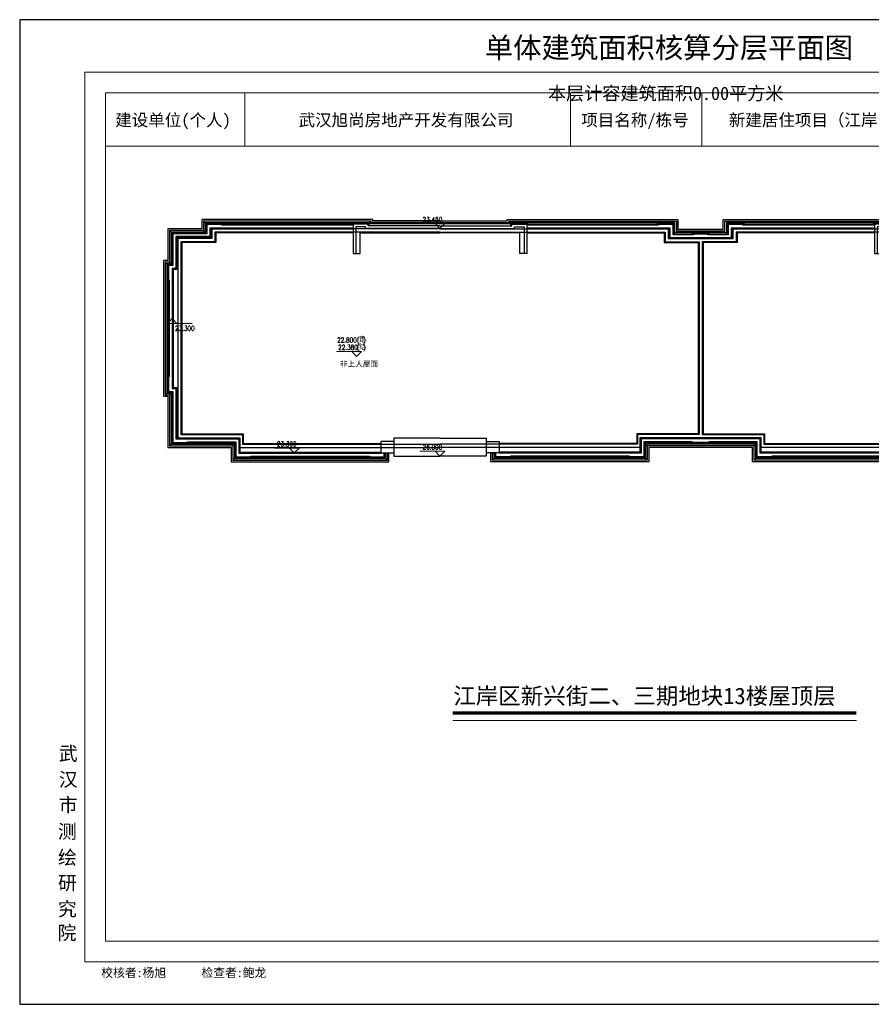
# Model space of a CAD drawing. Header units: millimetres. Extents: x 296296 to 297283, y 219875 to 220035.
# Tile 178 of 256: x 296946 to 296999, y 219973 to 220034. Entities that reach past the tile are written whole.
import ezdxf
from ezdxf.enums import TextEntityAlignment as Align

# ---------------------------------------------------------------- set-up
doc = ezdxf.new("R2010")
doc.units = ezdxf.units.MM
doc.layers.add('$计容结果', color=7, linetype='Continuous')
doc.layers.add('楼层注记', color=7, linetype='Continuous')
for name, color, linetype, lineweight in [('243100', 255, 'Continuous', 9), ('A-注-房间名称.....ANNO-ROOM', 251, 'Continuous', 0), ('A-注-标高.........ANNO-HIGH', 251, 'Continuous', 0), ('A21400', 255, 'Continuous', 9), ('A67000', 255, 'Continuous', 9), ('图廓', 255, 'Continuous', 9)]:
    doc.layers.add(name, color=color, linetype=linetype, lineweight=lineweight)
doc.layers.add('打印图框', color=252, linetype='Continuous', plot=False)
doc.styles.add('_TCH_DIM', font='SIMPLEX', dxfattribs={"bigfont": 'GBCBIG'})
doc.styles.add('dw', font='simhei.ttf')
doc.styles.get("Standard").update_dxf_attribs({"font": 'arial.ttf'})
doc.styles.add('style1', font='simhei.ttf', dxfattribs={"width": 0.75})

# ---------------------------------------------------------------- blocks, each defined once
blk = doc.blocks.new('srujhtraujsegadrht')
at = {"color": 253}
for points in [[(823275, 135458), (819125, 135458), (819125, 135533), (808575, 135533), (808575, 134958), (806475, 134958), (806475, 132998), (806200, 132998), (806200, 124618), (806475, 124618), (806475, 121458), (810375, 121458), (810375, 120583), (820125, 120583), (820125, 121138)], [(823275, 135358), (819025, 135358), (819025, 135433), (808675, 135433), (808675, 134858), (806575, 134858), (806575, 132898), (806300, 132898), (806300, 124718), (806575, 124718), (806575, 121558), (810475, 121558), (810475, 120683), (820025, 120683), (820025, 121138)], [(823275, 135258), (818925, 135258), (818925, 135333), (808775, 135333), (808775, 134758), (806675, 134758), (806675, 132798), (806400, 132798), (806400, 124818), (806675, 124818), (806675, 121658), (810575, 121658), (810575, 120783), (819925, 120783), (819925, 121138)], [(818890, 135153), (818890, 135298), (817860, 135298), (817860, 135248), (809840, 135248), (809840, 135298), (808810, 135298), (808810, 134723), (806710, 134723), (806710, 132763), (806435, 132763), (806435, 131733), (806485, 131733), (806485, 125883), (806435, 125883), (806435, 124853), (806710, 124853), (806710, 121693), (807740, 121693), (807740, 121743), (810610, 121743), (810610, 120818), (811640, 120818), (811640, 120868), (818860, 120868), (818860, 120818), (819890, 120818), (819890, 121138)], [(817905, 135183), (809775, 135183), (809775, 135233), (808875, 135233), (808875, 134658), (806775, 134658), (806775, 132698), (806500, 132698), (806500, 131798), (806550, 131798), (806550, 125818), (806500, 125818), (806500, 124918), (806775, 124918), (806775, 121758), (807675, 121758), (807675, 121808), (810675, 121808), (810675, 120883), (811575, 120883), (811575, 120933), (818925, 120933), (818925, 120883), (819825, 120883), (819825, 121138)], [(817905, 135003), (809055, 135003), (809055, 134478), (806955, 134478), (806955, 132518), (806730, 132518), (806730, 125098), (806955, 125098), (806955, 121988), (810855, 121988), (810855, 121113), (819645, 121113), (819645, 121138)], [(823275, 134958), (809175, 134958), (809175, 134358), (807075, 134358), (807075, 122058), (810875, 122058), (810875, 121458), (823275, 121458)], [(808775, 135333), (808675, 135433)], [(823275, 135153), (818845, 135153), (818845, 135253), (817905, 135253), (817905, 133438), (818350, 133438), (818350, 134708), (823275, 134708)], [(823275, 134983), (818675, 134983), (818675, 135083), (818075, 135083), (818075, 133438)], [(818925, 135333), (819025, 135433)], [(818925, 135258), (819025, 135358)], [(806675, 134758), (806575, 134858)], [(817905, 134938), (809120, 134938), (809120, 134413), (807020, 134413), (807020, 132453), (806795, 132453), (806795, 125163), (807020, 125163), (807020, 122053), (810920, 122053), (810920, 121178), (819625, 121178)], [(823275, 134758), (809375, 134758), (809375, 134158), (807275, 134158), (807275, 122258), (811075, 122258), (811075, 121658), (823275, 121658)], [(817905, 134708), (809425, 134708), (809425, 134108), (807325, 134108), (807325, 122308), (811125, 122308), (811125, 121708), (819625, 121708)], [(808775, 134758), (808675, 134858)], [(806400, 132798), (806300, 132898)], [(806675, 132798), (806575, 132898)], [(806300, 124718), (806400, 124818)], [(806575, 124718), (806675, 124818)], [(806675, 121658), (806575, 121558)], [(810575, 121658), (810475, 121558)], [(820425, 121828), (819625, 121828), (819625, 121138), (820425, 121138)], [(823275, 122043), (820425, 122043), (820425, 120923), (823275, 120923)], [(810575, 120783), (810475, 120683)], [(819925, 120783), (820025, 120683)]]:
    blk.add_lwpolyline(points, dxfattribs=at)
blk = doc.blocks.new('wrauetakjyrkjthtyhtyrYHRTEYTEUT')
at = {"color": 253}
for points in [[(823275, 135458), (819125, 135458), (819125, 135533), (808575, 135533), (808575, 134933), (805775, 134933), (805775, 135533), (795225, 135533), (795225, 135458), (791075, 135458)], [(823275, 135358), (819025, 135358), (819025, 135433), (808675, 135433), (808675, 134833), (805675, 134833), (805675, 135433), (795325, 135433), (795325, 135358), (791075, 135358)], [(791075, 135258), (795425, 135258), (795425, 135333), (805575, 135333), (805575, 134733), (808775, 134733), (808775, 135333), (818925, 135333), (818925, 135258), (823275, 135258)], [(791075, 135153), (795505, 135153), (795505, 135253), (796445, 135253), (796445, 133438), (796000, 133438), (796000, 134708), (791075, 134708)], [(791075, 134983), (795675, 134983), (795675, 135083), (796275, 135083), (796275, 133438)], [(823275, 134958), (809175, 134958), (809175, 134358), (805175, 134358), (805175, 134958), (791075, 134958)], [(795425, 135333), (795325, 135433)], [(795425, 135258), (795325, 135358)], [(818890, 135153), (818890, 135298), (817860, 135298), (817860, 135248), (809840, 135248), (809840, 135298), (808810, 135298), (808810, 134648), (807690, 134648), (807690, 134698), (806660, 134698), (806660, 134648), (805540, 134648), (805540, 135298), (804510, 135298), (804510, 135248), (796490, 135248), (796490, 135298), (795460, 135298), (795460, 135153)], [(796445, 135183), (804575, 135183), (804575, 135233), (805475, 135233), (805475, 134583), (806725, 134583), (806725, 134633), (807625, 134633), (807625, 134583), (808875, 134583), (808875, 135233), (809775, 135233), (809775, 135183), (817905, 135183)], [(796445, 135003), (805295, 135003), (805295, 134403), (809055, 134403), (809055, 135003), (817905, 135003)], [(823275, 135153), (818845, 135153), (818845, 135253), (817905, 135253), (817905, 133438), (818350, 133438), (818350, 134708), (823275, 134708)], [(823275, 134983), (818675, 134983), (818675, 135083), (818075, 135083), (818075, 133438)], [(818925, 135333), (819025, 135433)], [(818925, 135258), (819025, 135358)], [(791075, 134758), (804975, 134758), (804975, 134158), (807075, 134158), (807075, 122258), (803275, 122258), (803275, 121658), (791075, 121658)], [(796445, 134938), (805230, 134938), (805230, 134338), (809120, 134338), (809120, 134938), (817905, 134938)], [(796445, 134708), (804925, 134708), (804925, 134108), (807025, 134108)], [(823275, 134758), (809375, 134758), (809375, 134158), (807275, 134158), (807275, 122258), (811075, 122258), (811075, 121658), (823275, 121658)], [(817905, 134708), (809425, 134708), (809425, 134108), (807325, 134108), (807325, 122308), (811125, 122308), (811125, 121708), (819625, 121708)], [(807025, 134108), (807025, 122308), (803225, 122308), (803225, 121708), (794725, 121708)], [(791075, 121458), (803475, 121458), (803475, 122058), (810875, 122058), (810875, 121458), (823275, 121458)], [(791075, 122043), (793925, 122043), (793925, 120923), (791075, 120923)], [(793925, 121828), (794725, 121828), (794725, 121138), (793925, 121138)], [(794425, 121138), (794425, 120783), (803775, 120783), (803775, 121658), (810575, 121658), (810575, 120783), (819925, 120783), (819925, 121138)], [(794460, 121138), (794460, 120818), (795490, 120818), (795490, 120868), (802710, 120868), (802710, 120818), (803740, 120818), (803740, 121743), (806610, 121743), (806610, 121693), (807740, 121693), (807740, 121743), (810610, 121743), (810610, 120818), (811640, 120818), (811640, 120868), (818860, 120868), (818860, 120818), (819890, 120818), (819890, 121138)], [(794525, 121138), (794525, 120883), (795425, 120883), (795425, 120933), (802775, 120933), (802775, 120883), (803675, 120883), (803675, 121808), (806675, 121808), (806675, 121758), (807675, 121758), (807675, 121808), (810675, 121808), (810675, 120883), (811575, 120883), (811575, 120933), (818925, 120933), (818925, 120883), (819825, 120883), (819825, 121138)], [(794705, 121138), (794705, 121113), (803495, 121113), (803495, 121988), (810855, 121988), (810855, 121113), (819645, 121113), (819645, 121138)], [(794725, 121178), (803430, 121178), (803430, 122053), (810920, 122053), (810920, 121178), (819625, 121178)], [(803775, 121658), (803875, 121558)], [(810575, 121658), (810475, 121558)], [(820425, 121828), (819625, 121828), (819625, 121138), (820425, 121138)], [(823275, 122043), (820425, 122043), (820425, 120923), (823275, 120923)], [(794225, 121138), (794225, 120583), (803975, 120583), (803975, 121458), (810375, 121458), (810375, 120583), (820125, 120583), (820125, 121138)], [(794325, 121138), (794325, 120683), (803875, 120683), (803875, 121558), (810475, 121558), (810475, 120683), (820025, 120683), (820025, 121138)], [(794425, 120783), (794325, 120683)], [(803775, 120783), (803875, 120683)], [(810575, 120783), (810475, 120683)], [(819925, 120783), (820025, 120683)]]:
    blk.add_lwpolyline(points, dxfattribs=at)

msp = doc.modelspace()

# ---------------------------------------------------------------- linework, layer by layer
at = {"layer": '243100', "color": 7}
for p, q in [((296960.247, 220026.439), (296960.247, 220029.732)), ((296980.357, 220026.439), (296980.357, 220029.732)), ((296988.482, 220026.439), (296988.482, 220029.732)), ((296951.648, 220026.439), (297024.322, 220026.439))]:
    msp.add_line(p, q, dxfattribs=at)
at = {"layer": 'A-注-标高.........ANNO-HIGH'}
for p, q in [((296972.604, 220021.668), (296971.056, 220021.668)), ((296972.304, 220021.368), (296972.004, 220021.668)), ((296972.304, 220021.368), (296972.604, 220021.668)), ((296955.759, 220015.804), (296955.459, 220015.504)), ((296955.759, 220015.804), (296956.059, 220015.504)), ((296955.459, 220015.504), (296957.007, 220015.504)), ((296967.456, 220013.77), (296965.908, 220013.77)), ((296967.156, 220013.47), (296966.856, 220013.77)), ((296967.156, 220013.47), (296967.456, 220013.77)), ((296963.604, 220007.803), (296962.056, 220007.803)), ((296963.304, 220007.503), (296963.004, 220007.803)), ((296963.304, 220007.503), (296963.604, 220007.803)), ((296972.604, 220007.608), (296971.056, 220007.608)), ((296972.304, 220007.308), (296972.004, 220007.608)), ((296972.304, 220007.308), (296972.604, 220007.608))]:
    msp.add_line(p, q, dxfattribs=at)
at = {"layer": 'A21400', "color": 7}
for p, q in [((296950.365, 219976.082), (296950.365, 220031.015)), ((296950.365, 220031.015), (297025.604, 220031.015)), ((296951.648, 219977.364), (296951.648, 220029.732)), ((296951.648, 220029.732), (297024.322, 220029.732)), ((297024.322, 219977.364), (296951.648, 219977.364)), ((297025.604, 219976.082), (296950.365, 219976.082))]:
    msp.add_line(p, q, dxfattribs=at)
at = {"layer": '图廓', "color": 0, "const_width": 0.189}
msp.add_lwpolyline([(296973.092, 219991.452), (296998.032, 219991.452)], dxfattribs=at)
at = {"layer": '图廓', "color": 0}
msp.add_lwpolyline([(296973.093, 219990.992), (296998.041, 219990.992)], dxfattribs=at)
at = {"layer": '打印图框', "color": 6, "ltscale": 0.5}
msp.add_lwpolyline([(296946.344, 219973.465), (297028.41, 219973.465), (297028.41, 220034.255), (296946.344, 220034.255)], close=True, dxfattribs=at)

# ---------------------------------------------------------------- block references
at = {"yscale": 0.001, "zscale": 0.001}
for name, p, xscale in [('srujhtraujsegadrht', (296149.029, 219886.384), 0.001), ('wrauetakjyrkjthtyhtyrYHRTEYTEUT', (297795.579, 219886.384), -0.001)]:
    msp.add_blockref(name, p, dxfattribs=dict(at, xscale=xscale))

# ---------------------------------------------------------------- texts
at = {"layer": '$计容结果', "style": 'dw'}
msp.add_text('本层计容建筑面积0.00平方米', height=0.82066, dxfattribs=at).set_placement((296978.974, 220029.297))
at = {"layer": 'A-注-房间名称.....ANNO-ROOM', "color": 7, "style": '_TCH_DIM', "width": 0.705882}
for s, height, p in [('23.450', 0.2975, (296971.234, 220021.773)), ('23.300', 0.2975, (296955.937, 220015.049)), ('22.800', 0.2975, (296965.954, 220014.33)), ('(', 0.297, (296967.184, 220014.33)), (')', 0.297, (296967.57, 220014.33)), ('22.380', 0.2975, (296966.014, 220013.875)), ('(', 0.297, (296967.184, 220013.875)), (')', 0.297, (296967.57, 220013.875)), ('23.300', 0.2975, (296962.234, 220007.908)), ('26.000', 0.2975, (296971.234, 220007.713))]:
    msp.add_text(s, height=height, dxfattribs=at).set_placement(p)
at = {"layer": 'A-注-房间名称.....ANNO-ROOM', "color": 7, "style": '_TCH_DIM'}
for s, p in [('建', (296967.324, 220014.33)), ('结', (296967.324, 220013.875))]:
    msp.add_text(s, height=0.338, dxfattribs=at).set_placement(p)
at = {"layer": 'A-注-房间名称.....ANNO-ROOM'}
msp.add_text('非上人屋面', height=0.3376, dxfattribs=at).set_placement((296966.117, 220012.837))
at = {"layer": 'A67000', "color": 7, "style": 'dw', "width": 1}
for s, height, p in [('建设单位(个人)', 0.7481, (296952.245, 220027.687)), ('武汉旭尚房地产开发有限公司', 0.74811, (296963.573, 220027.687)), ('项目名称/栋号', 0.7481, (296981.033, 220027.687)), ('新建居住项目（江岸区新兴街二、三期地块）一期/13#楼', 0.74811, (296990.145, 220027.687))]:
    msp.add_text(s, height=height, dxfattribs=at).set_placement(p)
at = {"layer": '图廓', "color": 7, "style": 'style1', "width": 1}
msp.add_text('单体建筑面积核算分层平面图', height=1.28248, dxfattribs=at).set_placement((296986.449, 220031.5), align=Align.BOTTOM_CENTER)
at = {"layer": '图廓', "color": 7, "linetype": 'Continuous', "style": 'style1', "width": 1}
for s, p in [('武', (296948.762, 219988.52)), ('汉', (296948.762, 219986.918)), ('市', (296948.762, 219985.346)), ('测', (296948.708, 219983.707)), ('绘', (296948.708, 219982.105)), ('研', (296948.708, 219980.533)), ('究', (296948.708, 219978.916)), ('院', (296948.682, 219977.454))]:
    msp.add_text(s, height=0.855, dxfattribs=at).set_placement(p)
at = {"layer": '图廓', "color": 7, "style": 'style1', "width": 1}
msp.add_text(' 校核者:杨旭      检查者:鲍龙', height=0.53437, dxfattribs=at).set_placement((296951.018, 219975.145))
at = {"layer": '楼层注记', "style": 'dw'}
msp.add_text('江岸区新兴街二、三期地块13楼屋顶层', height=1.01897, dxfattribs=at).set_placement((296973.124, 219991.996))

doc.saveas('drawing.dxf')
